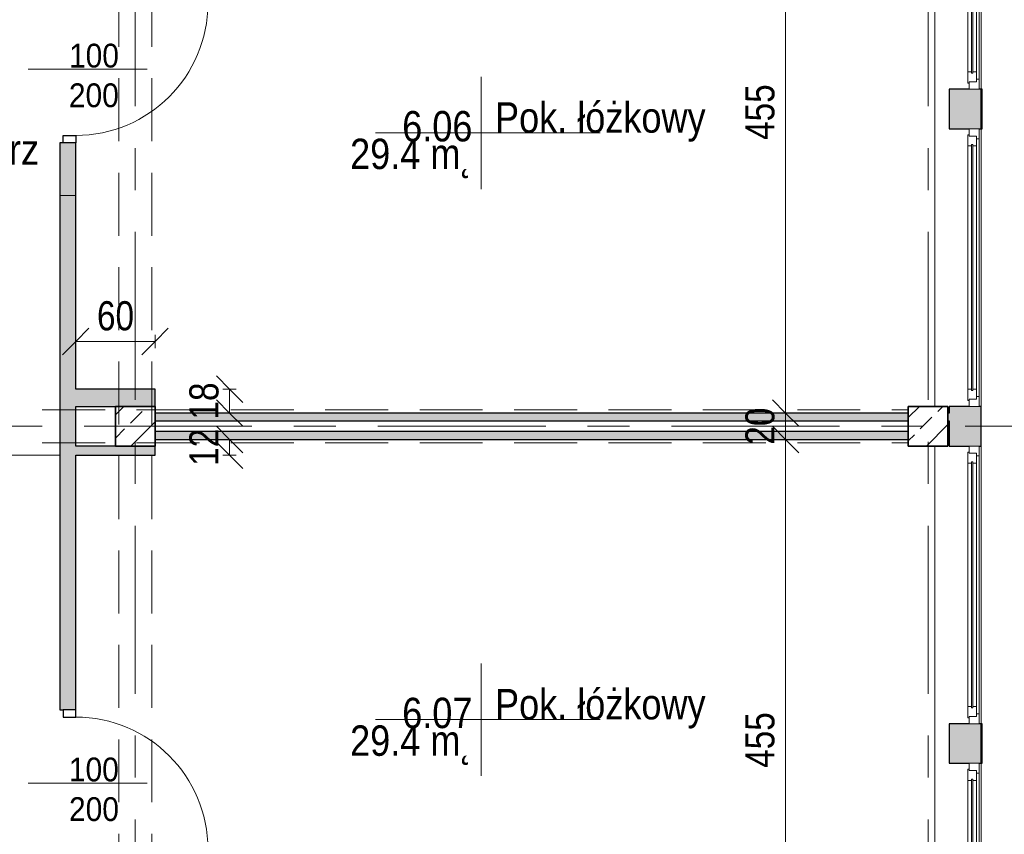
# Model space of a CAD drawing. Header units: centimetres. Extents: x -1743 to 21705, y -8842 to 3590.
# Tile 37 of 44: x 500 to 1245, y 1540 to 2156. Entities that reach past the tile are written whole.
import ezdxf

# ---------------------------------------------------------------- set-up
doc = ezdxf.new("R2010")
doc.units = ezdxf.units.CM
doc.linetypes.add('Oś', pattern=[222.25, 127, -31.75, 31.75, -31.75])
doc.linetypes.add('Ukryte', pattern=[71.438, 47.625, -23.813])
for name, color, linetype, lineweight in [('A-ANNO-DIMS', 211, 'Continuous', 13), ('A-ANNO-DIMS-100', 211, 'Continuous', 13), ('A-ANNO-NOTE', 131, 'Continuous', 9), ('A-AREA', 32, 'Continuous', 9), ('A-AREA-IDEN', 2, 'Continuous', 13), ('A-DETL-GENF', 92, 'Continuous', 9), ('A-DETL-HDLN', 90, 'Ukryte', 9), ('A-DETL-MEDM', 33, 'Continuous', 25), ('A-DOOR', 31, 'Continuous', 13), ('A-GLAZ', 151, 'Continuous', 13), ('A-WALL', 113, 'Continuous', 13), ('S-COLS', 52, 'Continuous', 9), ('S-GRID', 1, 'Continuous', 13)]:
    doc.layers.add(name, color=color, linetype=linetype, lineweight=lineweight)
doc.styles.add('Arial', font='arial.ttf', dxfattribs={"width": 0.9, "height": 18})
doc.styles.add('Arial Narrow_2', font='ARIALN.TTF', dxfattribs={"height": 22})
doc.styles.add('Arial_3', font='arial.ttf', dxfattribs={"width": 0.85, "height": 23})
doc.dimstyles.new('Diagonal_1_100__0_1__1', dxfattribs={"dimscale": 30.48, "dimtxt": 22.515481, "dimasz": 0.656168, "dimexe": 0.164042, "dimexo": 0.0625, "dimgap": 0.065617, "dimtad": 1, "dimdec": 1, "dimrnd": 0.1, "dimdsep": 46, "dimtxsty": 'Arial Narrow_2', "dimblk1": 'OBLIQUE', "dimblk2": 'OBLIQUE', "dimsah": 1, "dimcen": 0.09, "dimazin": 0, "dimtfac": 1, "dimtdec": 4, "dimtix": 1, "dimtmove": 0, "dimatfit": 3, "dimfxl": 0.164042, "dimfxlon": 1, "dimtvp": 1, "dimtolj": 1, "dimtzin": 0, "dimarcsym": 2})

# ---------------------------------------------------------------- blocks, each defined once
blk = doc.blocks.new('M_Concrete-Square-Column - 300 x 300mm-V5-6_piętro IV __13_80 m_ - stan istniejący')
at = {"layer": 'S-COLS'}
h = blk.add_hatch(dxfattribs=at)
h.set_pattern_fill('FP_6', color=256, style=0, pattern_type=2)
h.set_pattern_definition([(45, (-587.377, -1848.326), (-17.67767, 17.67767), []), (45, (-569.7, -1848.326), (-17.67767, 17.67767), [12.5, -6.25])])
h.paths.add_polyline_path([(15, -15), (15, 15), (-15, 15), (-15, -15)], flags=0)
at = {"layer": 'S-COLS', "lineweight": 35}
for p, q in [((15, 15), (-15, 15)), ((-15, 15), (-15, -15)), ((15, -15), (15, 15)), ((-15, -15), (15, -15))]:
    blk.add_line(p, q, dxfattribs=at)
blk = doc.blocks.new('M_Concrete-Square-Column - 300 x 300mm-V20-6_piętro IV __13_80 m_ - stan istniejący')
at = {"layer": 'S-COLS'}
h = blk.add_hatch(dxfattribs=at)
h.set_pattern_fill('FP_24', color=256, style=0, pattern_type=2)
h.set_pattern_definition([(45, (-1187.377, -1848.326), (-17.67767, 17.67767), []), (45, (-1169.7, -1848.326), (-17.67767, 17.67767), [12.5, -6.25])])
h.paths.add_polyline_path([(15, -15), (15, 15), (-15, 15), (-15, -15), (3.94, -15)], flags=0)
at = {"layer": 'S-COLS', "lineweight": 35}
for p, q in [((15, 15), (-15, 15)), ((-15, 15), (-15, -15)), ((15, -15), (15, 15)), ((-15, -15), (15, -15))]:
    blk.add_line(p, q, dxfattribs=at)
blk = doc.blocks.new('DRZWI 1S - automatyczna etykieta - Drzwi 100-2252163-6_piętro IV __13_80 m_ - stan istniejący')
at = {"layer": 'A-DETL-GENF'}
for p, q in [((-55.5, 3.5), (-50, 3.5)), ((-55.5, -6), (-55.5, 3.5)), ((-50, 3.5), (-50, -6)), ((50, 3.5), (55.5, 3.5)), ((50, -6), (50, 3.5)), ((55.5, 3.5), (55.5, -6)), ((-50, -6), (-55.5, -6)), ((55.5, -6), (50, -6))]:
    blk.add_line(p, q, dxfattribs=at)
at = {"layer": 'A-DETL-MEDM'}
for p, q in [((-55.5, -6), (-55.5, 3.5)), ((-55.5, 3.5), (-50, 3.5)), ((-50, 3.5), (-50, -6)), ((50, 3.5), (50, -6)), ((55.5, 3.5), (50, 3.5)), ((55.5, -6), (55.5, 3.5)), ((-50, -6), (-55.5, -6)), ((50, -6), (55.5, -6))]:
    blk.add_line(p, q, dxfattribs=at)
at = {"layer": 'A-DOOR'}
blk.add_line((50, -6), (50, -106), dxfattribs=at)
blk.add_arc((50, -6), 100, 180, 270, dxfattribs=at)
blk = doc.blocks.new('DRZWI 1S - automatyczna etykieta - Drzwi 100-2252159-6_piętro IV __13_80 m_ - stan istniejący')
at = {"layer": 'A-DETL-GENF'}
for p, q in [((-55.5, 6), (-55.5, -3.5)), ((-50, 6), (-55.5, 6)), ((-50, -3.5), (-50, 6)), ((55.5, 6), (50, 6)), ((50, 6), (50, -3.5)), ((55.5, -3.5), (55.5, 6)), ((-55.5, -3.5), (-50, -3.5)), ((50, -3.5), (55.5, -3.5))]:
    blk.add_line(p, q, dxfattribs=at)
at = {"layer": 'A-DETL-MEDM'}
for p, q in [((-50, 6), (-55.5, 6)), ((-55.5, 6), (-55.5, -3.5)), ((-50, -3.5), (-50, 6)), ((50, -3.5), (50, 6)), ((50, 6), (55.5, 6)), ((55.5, 6), (55.5, -3.5)), ((-55.5, -3.5), (-50, -3.5)), ((55.5, -3.5), (50, -3.5))]:
    blk.add_line(p, q, dxfattribs=at)
at = {"layer": 'A-DOOR'}
blk.add_line((50, 6), (50, 106), dxfattribs=at)
blk.add_arc((50, 6), 100, 90, 180, dxfattribs=at)
blk = doc.blocks.new('Okno - automatyczna etykieta - 210x165 _nietypowy podział_-2208582-6_piętro IV __13_80 m_ - stan istniejący')
at = {"layer": 'A-GLAZ'}
for p, q in [((-97.5, 10.5), (-105, 10.5)), ((-105, 10.5), (-105, 3)), ((-105, 10.5), (105, 10.5)), ((-92, 8.5), (-99.5, 8.5)), ((-99.5, 8.5), (-99.5, 3)), ((-99.5, 3), (-99.5, 8.5)), ((-99.5, 8.5), (-97.5, 8.5)), ((-97.5, 8.5), (-97.5, 10.5)), ((97.5, 10.5), (-97.5, 10.5)), ((-92, 5.75), (-92, 8.5)), ((92, 8.5), (-92, 8.5)), ((99.5, 8.5), (92, 8.5)), ((92, 8.5), (92, 5.75)), ((105, 10.5), (97.5, 10.5)), ((97.5, 10.5), (97.5, 8.5)), ((97.5, 8.5), (99.5, 8.5)), ((99.5, 3), (99.5, 8.5)), ((99.5, 8.5), (99.5, 3)), ((105, 3), (105, 10.5)), ((-105, 3), (-99.5, 3)), ((-99.5, 3), (-100.5, 3)), ((-100.5, 3), (-100.5, 2)), ((-100.5, 2), (-92, 2)), ((93, 5.75), (-93, 5.75)), ((-93, 5.75), (-93, 4.75)), ((-93, 4.75), (-93, 5.75)), ((-93, 5.75), (-92, 5.75)), ((-93, 4.75), (93, 4.75)), ((-92, 4.75), (-93, 4.75)), ((-92, 2), (-92, 4.75)), ((92, 2), (-92, 2)), ((92, 5.75), (93, 5.75)), ((92, 4.75), (92, 2)), ((93, 4.75), (92, 4.75)), ((92, 2), (100.5, 2)), ((93, 4.75), (93, 5.75)), ((93, 5.75), (93, 4.75)), ((100.5, 3), (99.5, 3)), ((99.5, 3), (105, 3)), ((100.5, 2), (100.5, 3))]:
    blk.add_line(p, q, dxfattribs=at)
blk = doc.blocks.new('DIMBLOCK67-6_piętro IV __13_80 m_ - stan istniejący')
at = {"layer": 'A-ANNO-DIMS-100'}
for p, q in [((1079.48, 1838.33), (1069.48, 1848.33)), ((1074.48, 1838.33), (1084.48, 1838.33)), ((1079.48, 1838.33), (1074.48, 1838.33)), ((1079.48, 1383.33), (1079.48, 1838.33)), ((1079.48, 1838.33), (1089.48, 1828.33)), ((1079.48, 1383.33), (1069.48, 1393.33)), ((1074.48, 1383.33), (1084.48, 1383.33)), ((1079.48, 1383.33), (1074.48, 1383.33)), ((1079.48, 1383.33), (1089.48, 1373.33))]:
    blk.add_line(p, q, dxfattribs=at)
at = {"layer": 'A-ANNO-DIMS-100', "color": 0, "insert": (1049.05, 1589.92), "char_height": 22, "width": 50.1774, "attachment_point": 1, "rotation": 90, "line_spacing_factor": 0.974696, "style": 'Arial Narrow_2'}
blk.add_mtext('455', dxfattribs=at)
blk = doc.blocks.new('_Oblique')
at = {"color": 0, "linetype": 'ByBlock', "lineweight": -2}
blk.add_line((-0.5, -0.5), (0.5, 0.5), dxfattribs=at)
blk = doc.blocks.new('DIMBLOCK68-6_piętro IV __13_80 m_ - stan istniejący')
at = {"layer": 'A-ANNO-DIMS-100'}
for p, q in [((1079.48, 1858.33), (1069.48, 1868.33)), ((1074.48, 1858.33), (1084.48, 1858.33)), ((1079.48, 1858.33), (1074.48, 1858.33)), ((1079.48, 1838.33), (1079.48, 1858.33)), ((1079.48, 1858.33), (1089.48, 1848.33)), ((1079.48, 1838.33), (1069.48, 1848.33)), ((1074.48, 1838.33), (1084.48, 1838.33)), ((1079.48, 1838.33), (1074.48, 1838.33)), ((1079.48, 1838.33), (1089.48, 1828.33))]:
    blk.add_line(p, q, dxfattribs=at)
at = {"layer": 'A-ANNO-DIMS-100', "color": 0, "insert": (1049.05, 1834.39), "char_height": 22, "width": 33.4516, "attachment_point": 1, "rotation": 90, "line_spacing_factor": 0.974696, "style": 'Arial Narrow_2'}
blk.add_mtext('20', dxfattribs=at)
blk = doc.blocks.new('DIMBLOCK69-6_piętro IV __13_80 m_ - stan istniejący')
at = {"layer": 'A-ANNO-DIMS-100'}
for p, q in [((1079.48, 2313.33), (1069.48, 2323.33)), ((1074.48, 2313.33), (1084.48, 2313.33)), ((1079.48, 2313.33), (1074.48, 2313.33)), ((1079.48, 1858.33), (1079.48, 2313.33)), ((1079.48, 2313.33), (1089.48, 2303.33)), ((1079.48, 1858.33), (1069.48, 1868.33)), ((1074.48, 1858.33), (1084.48, 1858.33)), ((1079.48, 1858.33), (1074.48, 1858.33)), ((1079.48, 1858.33), (1089.48, 1848.33))]:
    blk.add_line(p, q, dxfattribs=at)
at = {"layer": 'A-ANNO-DIMS-100', "color": 0, "insert": (1049.05, 2064.92), "char_height": 22, "width": 50.1774, "attachment_point": 1, "rotation": 90, "line_spacing_factor": 0.974696, "style": 'Arial Narrow_2'}
blk.add_mtext('455', dxfattribs=at)
blk = doc.blocks.new('DIMBLOCK199-6_piętro IV __13_80 m_ - stan istniejący')
at = {"layer": 'A-ANNO-DIMS-100'}
for p, q in [((658.78, 1876.33), (648.78, 1886.33)), ((653.78, 1876.33), (663.78, 1876.33)), ((658.78, 1876.33), (653.78, 1876.33)), ((658.78, 1858.33), (658.78, 1876.33)), ((658.78, 1876.33), (668.78, 1866.33)), ((658.78, 1858.33), (648.78, 1868.33)), ((653.78, 1858.33), (663.78, 1858.33)), ((658.78, 1858.33), (653.78, 1858.33)), ((658.78, 1858.33), (668.78, 1848.33))]:
    blk.add_line(p, q, dxfattribs=at)
at = {"layer": 'A-ANNO-DIMS-100', "color": 0, "insert": (628.34, 1853.39), "char_height": 22, "width": 33.4516, "attachment_point": 1, "rotation": 90, "line_spacing_factor": 0.974696, "style": 'Arial Narrow_2'}
blk.add_mtext('18', dxfattribs=at)
blk = doc.blocks.new('DIMBLOCK200-6_piętro IV __13_80 m_ - stan istniejący')
at = {"layer": 'A-ANNO-DIMS-100'}
for p, q in [((542.38, 1912.45), (552.38, 1922.45)), ((602.38, 1912.45), (612.38, 1922.45)), ((542.38, 1907.45), (542.38, 1917.45)), ((602.38, 1907.45), (602.38, 1917.45)), ((542.38, 1912.45), (532.38, 1902.45)), ((602.38, 1912.45), (542.38, 1912.45)), ((542.38, 1912.45), (542.38, 1907.45)), ((602.38, 1912.45), (592.38, 1902.45)), ((602.38, 1912.45), (602.38, 1907.45))]:
    blk.add_line(p, q, dxfattribs=at)
at = {"layer": 'A-ANNO-DIMS-100', "color": 0, "insert": (558.44, 1942.88), "char_height": 22, "width": 33.4516, "attachment_point": 1, "line_spacing_factor": 0.974696, "style": 'Arial Narrow_2'}
blk.add_mtext('60', dxfattribs=at)
blk = doc.blocks.new('DIMBLOCK201-6_piętro IV __13_80 m_ - stan istniejący')
at = {"layer": 'A-ANNO-DIMS-100'}
for p, q in [((658.78, 1838.33), (648.78, 1848.33)), ((658.78, 1826.33), (648.78, 1836.33)), ((653.78, 1838.33), (663.78, 1838.33)), ((658.78, 1838.33), (653.78, 1838.33)), ((658.78, 1826.33), (658.78, 1838.33)), ((658.78, 1838.33), (668.78, 1828.33)), ((653.78, 1826.33), (663.78, 1826.33)), ((658.78, 1826.33), (653.78, 1826.33)), ((658.78, 1826.33), (668.78, 1816.33))]:
    blk.add_line(p, q, dxfattribs=at)
at = {"layer": 'A-ANNO-DIMS-100', "color": 0, "insert": (628.34, 1818.39), "char_height": 22, "width": 33.4516, "attachment_point": 1, "rotation": 90, "line_spacing_factor": 0.974696, "style": 'Arial Narrow_2'}
blk.add_mtext('12', dxfattribs=at)
blk = doc.blocks.new('METKA_POMIESZCZENIA2 - Rozbudowana - bez ramki-2396678-6_piętro IV __13_80 m_ - stan istniejący')
at = {"layer": 'A-AREA-IDEN'}
for p, q in [((0, 0.425), (0, 0)), ((0.0976, 0), (-0.8, 0)), ((-0.8, 0), (0.9, 0)), ((0, 0), (0, -0.425))]:
    blk.add_line(p, q, dxfattribs=at)

msp = doc.modelspace()

# ---------------------------------------------------------------- hatches: boundary and pattern name
at = {"layer": 'A-WALL'}
h = msp.add_hatch(color=9, dxfattribs=at)
h.paths.add_polyline_path([(532.88, 132.33), (542.38, 132.33), (542.38, 139.33), (530.38, 139.33), (530.38, 132.33)], flags=0)
h.paths.add_polyline_path([(542.38, 250.33), (542.38, 465.83), (530.38, 465.83), (530.38, 250.33), (532.88, 250.33)], flags=0)
h.paths.add_polyline_path([(542.38, 657.83), (542.38, 660.33), (530.38, 660.33), (530.38, 657.83), (532.88, 657.83)], flags=0)
h.paths.add_polyline_path([(542.38, 781.33), (542.38, 1102.83), (530.38, 1102.83), (530.38, 781.33)], flags=0)
h.paths.add_polyline_path([(530.38, 1312.83), (542.38, 1312.83), (542.38, 1431.33), (530.38, 1431.33)], flags=0)
h.paths.add_polyline_path([(542.38, 1633.83), (542.38, 2022.83), (530.38, 2022.83), (530.38, 1633.83), (532.88, 1633.83)], flags=0)
h.paths.add_polyline_path([(532.88, 2173.83), (542.38, 2173.83), (542.38, 2458.83), (530.38, 2458.83), (530.38, 2173.83)], flags=0)
h.paths.add_polyline_path([(530.38, 2593.83), (542.38, 2593.83), (542.38, 2824.33), (530.38, 2824.33), (530.38, 2634.26)], flags=0)
h = msp.add_hatch(color=9, dxfattribs=at)
h.paths.add_polyline_path([(1227.38, 393.33), (1227.38, 423.33), (1203.38, 423.33), (1203.38, 393.33)], flags=0)
h.paths.add_polyline_path([(1223.88, 633.33), (1227.38, 633.33), (1227.38, 663.33), (1203.38, 663.33), (1203.38, 633.33), (1218.38, 633.33)], flags=0)
h.paths.add_polyline_path([(1223.88, 873.33), (1227.38, 873.33), (1227.38, 903.33), (1203.38, 903.33), (1203.38, 873.33), (1218.38, 873.33)], flags=0)
h.paths.add_polyline_path([(1218.38, 1113.33), (1227.38, 1113.33), (1227.38, 1143.33), (1203.38, 1143.33), (1203.38, 1113.33)], flags=0)
h.paths.add_polyline_path([(1223.88, 1353.33), (1227.38, 1353.33), (1227.38, 1383.33), (1203.38, 1383.33), (1203.38, 1353.33), (1218.38, 1353.33)], flags=0)
h.paths.add_polyline_path([(1225.88, 1593.33), (1227.38, 1593.33), (1227.38, 1623.33), (1203.38, 1623.33), (1203.38, 1593.33), (1223.88, 1593.33)], flags=0)
h.paths.add_polyline_path([(1223.88, 1833.33), (1227.38, 1833.33), (1227.38, 1863.33), (1203.38, 1863.33), (1203.38, 1833.33), (1218.38, 1833.33)], flags=0)
h.paths.add_polyline_path([(1218.38, 2073.33), (1227.38, 2073.33), (1227.38, 2103.33), (1203.38, 2103.33), (1203.38, 2073.33)], flags=0)
h.paths.add_polyline_path([(1218.38, 2313.33), (1227.38, 2313.33), (1227.38, 2343.33), (1203.38, 2343.33), (1203.38, 2313.33)], flags=0)
h.paths.add_polyline_path([(1223.88, 2553.33), (1227.38, 2553.33), (1227.38, 2583.33), (1203.38, 2583.33), (1203.38, 2553.33), (1218.38, 2553.33)], flags=0)
h.paths.add_polyline_path([(1203.38, 2793.33), (1227.38, 2793.33), (1227.38, 2824.33), (1203.38, 2824.33), (1203.38, 2808.33)], flags=0)
for points in [[(1228.38, 2073.33), (1228.38, 2103.33), (1227.38, 2103.33), (1227.38, 2073.33)], [(532.88, 2022.83), (542.38, 2022.83), (542.38, 2062.83), (530.38, 2062.83), (530.38, 2022.83)], [(602.38, 1863.33), (602.38, 1876.33), (542.38, 1876.33), (542.38, 1863.33), (572.38, 1863.33)], [(602.38, 1838.33), (1172.38, 1838.33), (1172.38, 1844.33), (602.38, 1844.33)], [(602.38, 1826.33), (602.38, 1833.33), (542.38, 1833.33), (542.38, 1826.33), (572.38, 1826.33)], [(1228.38, 1593.33), (1228.38, 1623.33), (1227.38, 1623.33), (1227.38, 1593.33)]]:
    msp.add_hatch(color=9, dxfattribs=at).paths.add_polyline_path(points, flags=0)
h = msp.add_hatch(color=9, dxfattribs=at)
h.paths.add_polyline_path([(1100.34, 1852.33), (1172.38, 1852.33), (1172.38, 1858.33), (602.38, 1858.33), (602.38, 1852.33), (736.44, 1852.33)], flags=0)
h.paths.add_polyline_path([(1203.38, 1852.33), (1203.38, 1858.33), (1202.38, 1858.33), (1202.38, 1852.33)], flags=0)

# ---------------------------------------------------------------- linework, layer by layer
at = {"layer": 'A-ANNO-NOTE', "lineweight": 13}
for p, q in [((506.38, 2118.33), (596.38, 2118.33)), ((506.38, 1578.33), (596.38, 1578.33))]:
    msp.add_line(p, q, dxfattribs=at)
at = {"layer": 'A-AREA'}
msp.add_line((297.38, 1826.33), (530.38, 1826.33), dxfattribs=at)
at = {"layer": 'A-DETL-HDLN'}
for p, q in [((574.88, 420.83), (574.88, 2793.33)), ((599.88, 420.83), (599.88, 2793.33)), ((-1197.62, 1860.83), (1172.38, 1860.83)), ((-1197.62, 1835.83), (1172.38, 1835.83))]:
    msp.add_line(p, q, dxfattribs=at)
at = {"layer": 'A-WALL'}
for p, q in [((1192.38, 1863.33), (1192.38, 2313.33)), ((1227.38, 2313.33), (1227.38, 2103.33)), ((1227.38, 2073.33), (1227.38, 1863.33)), ((542.38, 2022.83), (530.38, 2022.83)), ((1192.38, 1383.33), (1192.38, 1833.33)), ((1227.38, 1833.33), (1227.38, 1623.33)), ((1227.38, 1593.33), (1227.38, 1383.33))]:
    msp.add_line(p, q, dxfattribs=at)
at = {"layer": 'A-WALL', "color": 7, "lineweight": 25}
for p, q in [((1218.38, 2103.33), (1203.38, 2103.33)), ((1203.38, 2103.33), (1203.38, 2073.33)), ((1227.38, 2103.33), (1225.88, 2103.33)), ((1227.38, 2073.33), (1227.38, 2103.33)), ((1227.38, 2103.33), (1227.38, 2073.33)), ((1228.38, 2103.33), (1227.38, 2103.33)), ((1228.38, 2073.33), (1228.38, 2103.33)), ((1203.38, 2073.33), (1218.38, 2073.33)), ((1225.88, 2073.33), (1227.38, 2073.33)), ((1227.38, 2073.33), (1228.38, 2073.33)), ((530.38, 2062.83), (530.38, 1633.83)), ((532.88, 2062.83), (530.38, 2062.83)), ((542.38, 1876.33), (542.38, 2062.83)), ((602.38, 1876.33), (542.38, 1876.33)), ((602.38, 1863.33), (602.38, 1876.33)), ((542.38, 1833.33), (542.38, 1863.33)), ((542.38, 1863.33), (572.38, 1863.33)), ((1218.38, 1863.33), (1203.38, 1863.33)), ((1203.38, 1863.33), (1203.38, 1858.33)), ((1227.38, 1863.33), (1225.88, 1863.33)), ((1227.38, 1833.33), (1227.38, 1863.33)), ((1172.38, 1858.33), (602.38, 1858.33)), ((1203.38, 1858.33), (1202.38, 1858.33)), ((602.38, 1852.33), (1172.38, 1852.33)), ((1202.38, 1852.33), (1203.38, 1852.33)), ((1203.38, 1852.33), (1203.38, 1833.33)), ((1172.38, 1844.33), (602.38, 1844.33)), ((572.38, 1833.33), (542.38, 1833.33)), ((602.38, 1838.33), (1172.38, 1838.33)), ((602.38, 1826.33), (602.38, 1833.33)), ((1203.38, 1833.33), (1218.38, 1833.33)), ((1225.88, 1833.33), (1227.38, 1833.33)), ((542.38, 1633.83), (542.38, 1826.33)), ((542.38, 1826.33), (602.38, 1826.33)), ((530.38, 1633.83), (532.88, 1633.83)), ((1218.38, 1623.33), (1203.38, 1623.33)), ((1203.38, 1623.33), (1203.38, 1593.33)), ((1227.38, 1623.33), (1225.88, 1623.33)), ((1227.38, 1593.33), (1227.38, 1623.33)), ((1227.38, 1623.33), (1227.38, 1593.33)), ((1228.38, 1623.33), (1227.38, 1623.33)), ((1228.38, 1593.33), (1228.38, 1623.33)), ((1203.38, 1593.33), (1218.38, 1593.33)), ((1225.88, 1593.33), (1227.38, 1593.33)), ((1227.38, 1593.33), (1228.38, 1593.33))]:
    msp.add_line(p, q, dxfattribs=at)
at = {"layer": 'S-GRID', "linetype": 'Oś'}
for p, q in [((587.38, 2884.27), (587.38, 27.13)), ((1187.38, 2884.27), (1187.38, 27.13)), ((1342.46, 1848.33), (-1368.76, 1848.33))]:
    msp.add_line(p, q, dxfattribs=at)

# ---------------------------------------------------------------- block references
at = {"layer": 'A-AREA-IDEN', "xscale": 99.99999999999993, "yscale": 99.99999999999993, "zscale": 99.99999999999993}
for p in [(849.2, 2070.24), (849.2, 1626.41)]:
    msp.add_blockref('METKA_POMIESZCZENIA2 - Rozbudowana - bez ramki-2396678-6_piętro IV __13_80 m_ - stan istniejący', p, dxfattribs=at)
at = {"layer": 'A-DOOR'}
for name, p, rotation in [('DRZWI 1S - automatyczna etykieta - Drzwi 100-2252163-6_piętro IV __13_80 m_ - stan istniejący', (536.38, 2118.33), 89.9999999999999), ('DRZWI 1S - automatyczna etykieta - Drzwi 100-2252159-6_piętro IV __13_80 m_ - stan istniejący', (536.38, 1578.33), 269.9999999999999)]:
    msp.add_blockref(name, p, dxfattribs=dict(at, rotation=rotation))
at = {"layer": 'A-GLAZ', "rotation": 269.9999999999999}
for p in [(1215.38, 2208.33), (1215.38, 1968.33), (1215.38, 1728.33), (1215.38, 1488.33)]:
    msp.add_blockref('Okno - automatyczna etykieta - 210x165 _nietypowy podział_-2208582-6_piętro IV __13_80 m_ - stan istniejący', p, dxfattribs=at)
at = {"layer": 'S-COLS'}
for name, p in [('M_Concrete-Square-Column - 300 x 300mm-V5-6_piętro IV __13_80 m_ - stan istniejący', (587.38, 1848.33)), ('M_Concrete-Square-Column - 300 x 300mm-V20-6_piętro IV __13_80 m_ - stan istniejący', (1187.38, 1848.33))]:
    msp.add_blockref(name, p, dxfattribs=at)

# ---------------------------------------------------------------- texts
at = {"layer": 'A-ANNO-NOTE', "lineweight": 211, "char_height": 18, "width": 38.07, "attachment_point": 5, "line_spacing_factor": 0.936439, "style": 'Arial'}
for s, insert in [('\\pxqc,t6.35,12.7,19.05,25.4,31.75,38.1,44.45,50.8,57.15,63.5,69.85,76.2,82.55,88.9,95.25,101.6,107.95,114.3,120.65,127,133.35,139.7,146.05,152.4,158.75,165.1,171.45,177.8,184.15,190.5,196.85,203.2;{100}', (556.16, 2128.56)), ('\\pxqc,t6.35,12.7,19.05,25.4,31.75,38.1,44.45,50.8,57.15,63.5,69.85,76.2,82.55,88.9,95.25,101.6,107.95,114.3,120.65,127,133.35,139.7,146.05,152.4,158.75,165.1,171.45,177.8,184.15,190.5,196.85,203.2;{200}', (556.07, 2098.56)), ('\\pxqc,t6.35,12.7,19.05,25.4,31.75,38.1,44.45,50.8,57.15,63.5,69.85,76.2,82.55,88.9,95.25,101.6,107.95,114.3,120.65,127,133.35,139.7,146.05,152.4,158.75,165.1,171.45,177.8,184.15,190.5,196.85,203.2;{200}', (556.07, 2098.56)), ('\\pxqc,t6.35,12.7,19.05,25.4,31.75,38.1,44.45,50.8,57.15,63.5,69.85,76.2,82.55,88.9,95.25,101.6,107.95,114.3,120.65,127,133.35,139.7,146.05,152.4,158.75,165.1,171.45,177.8,184.15,190.5,196.85,203.2;{100}', (556.07, 1588.56)), ('\\pxqc,t6.35,12.7,19.05,25.4,31.75,38.1,44.45,50.8,57.15,63.5,69.85,76.2,82.55,88.9,95.25,101.6,107.95,114.3,120.65,127,133.35,139.7,146.05,152.4,158.75,165.1,171.45,177.8,184.15,190.5,196.85,203.2;{200}', (556.16, 1558.56))]:
    msp.add_mtext(s, dxfattribs=dict(at, insert=insert))
at = {"layer": 'A-AREA-IDEN', "char_height": 23, "line_spacing_factor": 0.936439, "style": 'Arial_3'}
for s, insert, width, attachment_point in [('\\pxt3.69565,7.3913,11.08696,14.78261,18.47826,22.17391,25.86957,29.56522,33.26087,36.95652,40.65217,44.34783,48.04348,51.73913,55.43478,59.13043,62.82609,66.52174,70.21739,73.91304,77.6087,81.30435,85,88.69565,92.3913,96.08696,99.78261,103.47826,107.17391,110.86957,114.56522,118.26087;{Pok. łóżkowy}', (859.62, 2063.46), 156.91, 7), ('\\pxqr,t3.69565,7.3913,11.08696,14.78261,18.47826,22.17391,25.86957,29.56522,33.26087,36.95652,40.65217,44.34783,48.04348,51.73913,55.43478,59.13043,62.82609,66.52174,70.21739,73.91304,77.6087,81.30435,85,88.69565,92.3913,96.08696,99.78261,103.47826,107.17391,110.86957,114.56522,118.26087;{6.06}', (842.54, 2063.46), 52.87, 9), ('\\pxqr,t3.69565,7.3913,11.08696,14.78261,18.47826,22.17391,25.86957,29.56522,33.26087,36.95652,40.65217,44.34783,48.04348,51.73913,55.43478,59.13043,62.82609,66.52174,70.21739,73.91304,77.6087,81.30435,85,88.69565,92.3913,96.08696,99.78261,103.47826,107.17391,110.86957,114.56522,118.26087;{29.4 m˛}', (842.54, 2065.85), 91.63, 3), ('\\pxt3.69565,7.3913,11.08696,14.78261,18.47826,22.17391,25.86957,29.56522,33.26087,36.95652,40.65217,44.34783,48.04348,51.73913,55.43478,59.13043,62.82609,66.52174,70.21739,73.91304,77.6087,81.30435,85,88.69565,92.3913,96.08696,99.78261,103.47826,107.17391,110.86957,114.56522,118.26087;{Korytarz}', (412.91, 2039.14), 100.64, 7), ('\\pxt3.69565,7.3913,11.08696,14.78261,18.47826,22.17391,25.86957,29.56522,33.26087,36.95652,40.65217,44.34783,48.04348,51.73913,55.43478,59.13043,62.82609,66.52174,70.21739,73.91304,77.6087,81.30435,85,88.69565,92.3913,96.08696,99.78261,103.47826,107.17391,110.86957,114.56522,118.26087;{Pok. łóżkowy}', (859.62, 1619.63), 156.91, 7), ('\\pxqr,t3.69565,7.3913,11.08696,14.78261,18.47826,22.17391,25.86957,29.56522,33.26087,36.95652,40.65217,44.34783,48.04348,51.73913,55.43478,59.13043,62.82609,66.52174,70.21739,73.91304,77.6087,81.30435,85,88.69565,92.3913,96.08696,99.78261,103.47826,107.17391,110.86957,114.56522,118.26087;{6.07}', (842.54, 1619.63), 52.87, 9), ('\\pxqr,t3.69565,7.3913,11.08696,14.78261,18.47826,22.17391,25.86957,29.56522,33.26087,36.95652,40.65217,44.34783,48.04348,51.73913,55.43478,59.13043,62.82609,66.52174,70.21739,73.91304,77.6087,81.30435,85,88.69565,92.3913,96.08696,99.78261,103.47826,107.17391,110.86957,114.56522,118.26087;{29.4 m˛}', (842.54, 1622.02), 91.63, 3)]:
    msp.add_mtext(s, dxfattribs=dict(at, insert=insert, width=width, attachment_point=attachment_point))

# ---------------------------------------------------------------- dimensions: what is measured, and where the dimension line sits
at = {"layer": 'A-ANNO-DIMS'}
for base, p1, p2, override, picture, middle in [((1079.48, 2313.33), (1074.48, 1858.33), (1074.48, 2313.33), {"dimpost": '<>', "dimfxl": 455}, 'DIMBLOCK69-6_piętro IV __13_80 m_ - stan istniejący', (1066.3, 2085.83)), ((658.78, 1876.33), (653.78, 1858.33), (653.78, 1876.33), {"dimpost": '<>', "dimfxl": 18}, 'DIMBLOCK199-6_piętro IV __13_80 m_ - stan istniejący', (645.54, 1867.33)), ((1079.48, 1858.33), (1074.48, 1838.33), (1074.48, 1858.33), {"dimpost": '<>', "dimfxl": 20}, 'DIMBLOCK68-6_piętro IV __13_80 m_ - stan istniejący', (1066.25, 1848.33)), ((658.78, 1838.33), (653.78, 1826.33), (653.78, 1838.33), {"dimpost": '<>', "dimfxl": 12}, 'DIMBLOCK201-6_piętro IV __13_80 m_ - stan istniejący', (645.73, 1832.33)), ((1079.48, 1838.33), (1074.48, 1383.33), (1074.48, 1838.33), {"dimpost": '<>', "dimfxl": 455}, 'DIMBLOCK67-6_piętro IV __13_80 m_ - stan istniejący', (1066.3, 1610.83))]:
    dim = msp.add_linear_dim(base=base, p1=p1, p2=p2, angle=90, dimstyle='Diagonal_1_100__0_1__1', override=override, dxfattribs=at)
    dim.commit()
    dim.dimension.update_dxf_attribs({"geometry": picture, "text_midpoint": middle})
dim = msp.add_linear_dim(base=(542.38, 1912.45), p1=(602.38, 1907.45), p2=(542.38, 1907.45), dimstyle='Diagonal_1_100__0_1__1', override={"dimpost": '<>', "dimfxl": 60}, dxfattribs=at)
dim.commit()
dim.dimension.update_dxf_attribs({"geometry": 'DIMBLOCK200-6_piętro IV __13_80 m_ - stan istniejący', "text_midpoint": (572.38, 1925.68)})

doc.saveas('drawing.dxf')
